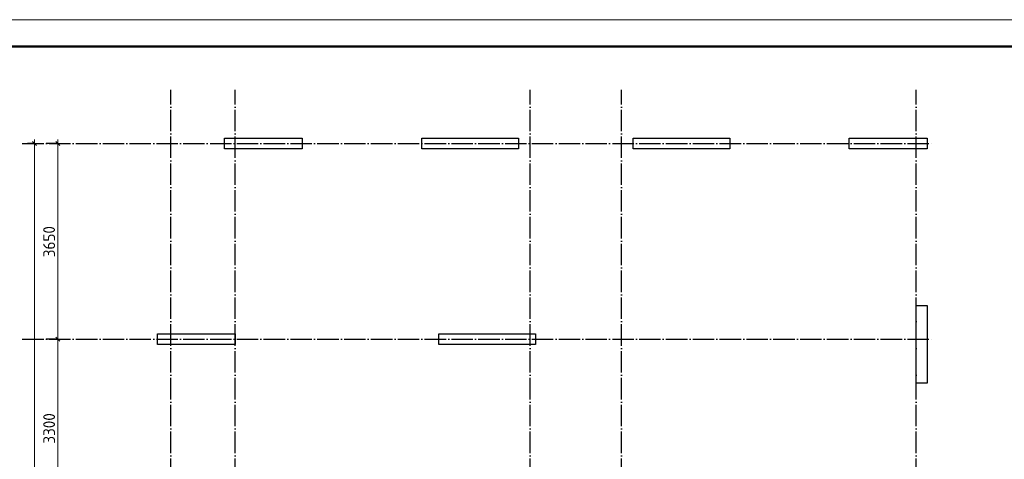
# Model space of a CAD drawing. Header units: millimetres. Extents: x -49773 to 2322955, y -3321 to 58485.
# Tile 210 of 256: x 885388 to 903746, y 49422 to 57619. Entities that reach past the tile are written whole.
import ezdxf

# ---------------------------------------------------------------- set-up
doc = ezdxf.new("R2010")
doc.units = ezdxf.units.MM
doc.linetypes.add('______11', pattern=[500, 400, -50, 0, -50])
doc.linetypes.add('______5', pattern=[1100, 800, -100, 100, -100])
doc.layers.add('Standard', color=7, linetype='Continuous', lineweight=25)
doc.layers.add('Размерная линия_ общее', color=7, linetype='Continuous', lineweight=13)
doc.layers.add('Осевая линия_ общее', color=7, linetype='______5', lineweight=13, true_color=0xa0a0a0)
doc.styles.add('ISOCPEUR', font='txt')

msp = doc.modelspace()

# ---------------------------------------------------------------- linework, layer by layer
at = {"color": 7, "linetype": 'Continuous', "lineweight": 25, "transparency": 33554687}
for p, q in [((889205.6, 55211.2), (889205.6, 55411.2)), ((889205.6, 55411.2), (890655.6, 55411.2)), ((890655.6, 55411.2), (890655.6, 55211.2)), ((892885.6, 55211.2), (892885.6, 55411.2)), ((892885.6, 55411.2), (894685.6, 55411.2)), ((894685.6, 55411.2), (894685.6, 55211.2)), ((896825.6, 55211.2), (896825.6, 55411.2)), ((896825.6, 55411.2), (898625.6, 55411.2)), ((898625.6, 55411.2), (898625.6, 55211.2)), ((900855.6, 55211.2), (900855.6, 55411.2)), ((900855.6, 55411.2), (902305.6, 55411.2)), ((902305.6, 55411.2), (902305.6, 55211.2)), ((890655.6, 55211.2), (889205.6, 55211.2)), ((894685.6, 55211.2), (892885.6, 55211.2)), ((898625.6, 55211.2), (896825.6, 55211.2)), ((902305.6, 55211.2), (900855.6, 55211.2)), ((902105.6, 50841.2), (902105.6, 52291.2)), ((902105.6, 52291.2), (902305.6, 52291.2)), ((902305.6, 52291.2), (902305.6, 50841.2)), ((887955.6, 51561.2), (887955.6, 51761.2)), ((887955.6, 51761.2), (889405.6, 51761.2)), ((889405.6, 51761.2), (889405.6, 51561.2)), ((893205.6, 51561.2), (893205.6, 51761.2)), ((893205.6, 51761.2), (895005.6, 51761.2)), ((895005.6, 51761.2), (895005.6, 51561.2)), ((889405.6, 51561.2), (887955.6, 51561.2)), ((895005.6, 51561.2), (893205.6, 51561.2)), ((902305.6, 50841.2), (902105.6, 50841.2))]:
    msp.add_line(p, q, dxfattribs=at)
at = {"layer": 'Standard', "color": 7, "linetype": 'Continuous', "lineweight": 13, "transparency": 33554687}
msp.add_lwpolyline([(875879.9, -1781.2), (917879.9, -1781.2), (917879.9, 57618.8), (875879.9, 57618.8), (875879.9, -1781.2)], close=True, dxfattribs=at)
at = {"layer": 'Standard', "color": 7, "linetype": 'Continuous', "lineweight": 50, "transparency": 33554687}
msp.add_lwpolyline([(877879.9, 57118.8), (917379.9, 57118.8), (917379.9, -1281.2), (877879.9, -1281.2), (877879.9, 57118.8)], close=True, dxfattribs=at)
at = {"layer": 'Осевая линия_ общее', "color": 253, "linetype": '______11', "lineweight": -3, "true_color": 0xa0a0a0, "transparency": 33554687}
for p, q in [((888205.6, 33536.2), (888205.6, 56311.2)), ((889405.6, 33536.2), (889405.6, 56311.2)), ((894905.6, 33536.2), (894905.6, 56311.2)), ((896605.6, 33536.2), (896605.6, 56311.2)), ((902105.6, 33536.2), (902105.6, 56311.2)), ((885435.6, 55311.2), (902415.6, 55311.2)), ((885435.6, 51661.2), (902415.6, 51661.2))]:
    msp.add_line(p, q, dxfattribs=at)
at = {"layer": 'Размерная линия_ общее', "color": 253, "linetype": 'Continuous', "lineweight": -3, "true_color": 0xa0a0a0, "transparency": 33554687}
for p, q in [((885661.3, 55311.2), (885536.3, 55311.2)), ((885661.3, 55311.2), (885786.3, 55311.2)), ((885661.3, 55311.2), (885767.7, 55311.2)), ((886096.9, 55311.2), (885881.8, 55311.2)), ((886096.9, 55311.2), (885971.9, 55311.2)), ((886096.9, 55311.2), (886221.9, 55311.2)), ((886096.9, 51661.2), (885971.9, 51661.2)), ((886096.9, 51661.2), (886221.9, 51661.2))]:
    msp.add_line(p, q, dxfattribs=at)
at = {"layer": 'Размерная линия_ общее', "color": 7, "linetype": 'Continuous', "lineweight": 25, "transparency": 33554687}
for p, q in [((885698.8, 55273.7), (885623.8, 55348.7)), ((886134.4, 55273.7), (886059.4, 55348.7)), ((886134.4, 51623.7), (886059.4, 51698.7))]:
    msp.add_line(p, q, dxfattribs=at)
at = {"layer": 'Размерная линия_ общее', "color": 7, "linetype": 'Continuous', "lineweight": 13, "transparency": 33554687}
for p, q in [((885661.3, 55311.2), (885661.3, 55386.2)), ((885661.3, 33536.2), (885661.3, 55311.2)), ((886096.9, 55311.2), (886096.9, 55386.2)), ((886096.9, 51661.2), (886096.9, 55311.2)), ((886096.9, 48361.2), (886096.9, 51661.2))]:
    msp.add_line(p, q, dxfattribs=at)
at = {"layer": 'Размерная линия_ общее', "color": 253, "linetype": 'Continuous', "lineweight": -3, "true_color": 0xa0a0a0, "transparency": 33554687}
msp.add_lwpolyline([(886096.9, 51661.2), (886079.9, 51661.2), (886079.9, 51661.2), (885881.8, 51661.2)], dxfattribs=at)

# ---------------------------------------------------------------- texts
at = {"layer": 'Размерная линия_ общее', "color": 7, "linetype": 'Continuous', "lineweight": 25, "transparency": 33554687, "char_height": 220, "width": 718.094, "attachment_point": 7, "rotation": 90, "style": 'ISOCPEUR'}
for s, insert in [('\\W0.93;3650', (886046.9, 53189.2)), ('\\W0.93;3300', (886046.9, 49714.2))]:
    msp.add_mtext(s, dxfattribs=dict(at, insert=insert))

doc.saveas('drawing.dxf')
